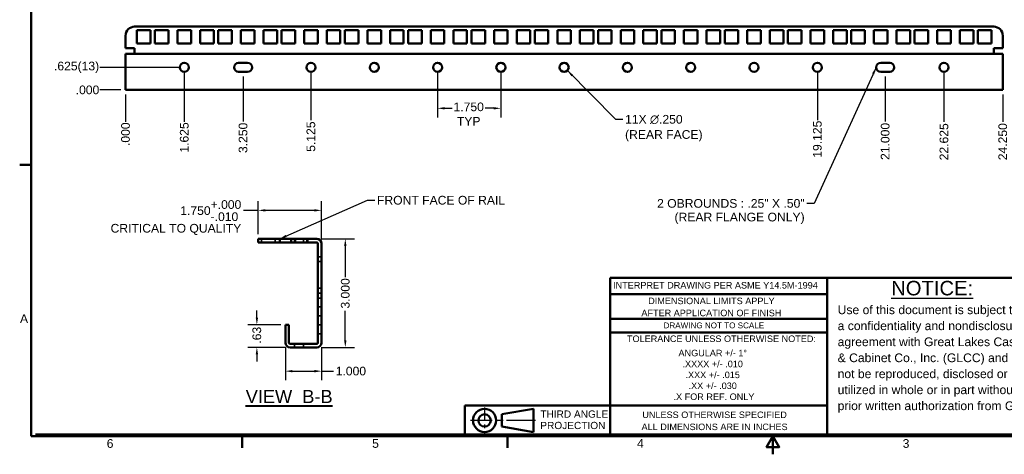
# Model space of a CAD drawing. Header units: inches. Extents: x 1 to 43, y 0.5 to 33.5.
# Tile 1 of 7: x 1.2 to 28.4, y 0.5 to 12.5. Entities that reach past the tile are written whole.
import ezdxf

# ---------------------------------------------------------------- set-up
doc = ezdxf.new("R2010")
doc.units = ezdxf.units.IN
doc.header["$LTSCALE"] = 2
doc.header["$MEASUREMENT"] = 0
doc.linetypes.add('CHAIN', pattern=[0.7087, 0.4724, -0.0591, 0.1181, -0.0591])
doc.linetypes.add('DASHED', pattern=[0.2067, 0.1654, -0.0413])
for name, color, linetype, lineweight in [('Border_0', 179, 'Continuous', 50), ('Border_2', 179, 'Continuous', 50), ('Centerline(ANSI)', 179, 'CHAIN', 25), ('Dimensions(ANSI)', 179, 'Continuous', 25), ('Hidden Edges(ANSI)', 179, 'DASHED', 35), ('Sketch Geometry(ANSI)', 179, 'Continuous', 50), ('Symbols(ANSI)', 179, 'Continuous', 25), ('Visible Edges(ANSI)', 179, 'Continuous', 50)]:
    doc.layers.add(name, color=color, linetype=linetype, lineweight=lineweight)
doc.styles.add('Border_1', font='arial.ttf')
doc.styles.add('Current-ANSI', font='arial.ttf')
doc.styles.add('DEFAULT-ANSI~0', font='arial.ttf')
doc.styles.add('Text Style21', font='arialbd.ttf')
doc.styles.add('Text Style36', font='arial.ttf')
doc.styles.add('Text Style37', font='arial.ttf')
doc.styles.add('Text Style8', font='arial.ttf')
doc.dimstyles.new('Copy of DEFAULT-ANSI', dxfattribs={"dimscale": 2, "dimtxt": 0.12, "dimasz": 0.098425, "dimexe": 0.125, "dimexo": 0.0625, "dimgap": 0.031496, "dimtad": 0, "dimtih": 1, "dimtoh": 1, "dimdec": 3, "dimrnd": 1e-08, "dimzin": 4, "dimdsep": 46, "dimtxsty": 'DEFAULT-ANSI~0', "dimcen": 0.09, "dimdle": 0.393701, "dimclrd": 250, "dimclre": 250, "dimclrt": 250, "dimadec": 0, "dimazin": 1, "dimtfac": 1, "dimtofl": 0, "dimtmove": 0, "dimatfit": 3, "dimfxl": 1, "dimtolj": 1, "dimtzin": 4, "dimlwd": 25, "dimlwe": 25, "dimarcsym": 0})
doc.dimstyles.new('Copy of DEFAULT-ANSI_Copy of DEFAULT-ANSI~0$7', dxfattribs={"dimscale": 2, "dimtxt": 0.12, "dimasz": 0.098425, "dimexe": 0.125, "dimexo": 0.0625, "dimgap": 0.031496, "dimtad": 0, "dimtih": 1, "dimtoh": 1, "dimdec": 3, "dimrnd": 1e-08, "dimzin": 4, "dimdsep": 46, "dimtxsty": 'DEFAULT-ANSI~0', "dimcen": 0.09, "dimdle": 0.393701, "dimclrd": 250, "dimclre": 250, "dimclrt": 250, "dimadec": 0, "dimazin": 1, "dimtfac": 1, "dimtofl": 0, "dimtmove": 0, "dimatfit": 3, "dimfxl": 1, "dimtolj": 1, "dimtzin": 4, "dimlwd": 25, "dimlwe": 25, "dimarcsym": 0})
doc.dimstyles.new('Copy of DEFAULT-ANSI_Current-ANSI$7', dxfattribs={"dimscale": 2, "dimtxt": 0.120079, "dimasz": 0.098425, "dimexe": 0.125, "dimexo": 0.0625, "dimgap": 0.031496, "dimtad": 0, "dimtih": 1, "dimtoh": 1, "dimdec": 3, "dimrnd": 1e-08, "dimzin": 4, "dimdsep": 46, "dimtxsty": 'Current-ANSI', "dimcen": 0.09, "dimdle": 0.393701, "dimclrd": 179, "dimclre": 250, "dimclrt": 179, "dimadec": 0, "dimazin": 1, "dimtfac": 0.999344, "dimtofl": 0, "dimtmove": 0, "dimatfit": 3, "dimfxl": 1, "dimtolj": 1, "dimtzin": 4, "dimlwd": 25, "dimlwe": 25, "dimarcsym": 0})

# ---------------------------------------------------------------- blocks, each defined once
blk = doc.blocks.new('Borders Default Border')
at = {"layer": 'Border_0', "color": 179}
for p, q in [((0.75, 4.25), (0.59, 4.25)), ((3.667, 0.5), (3.667, 0.34)), ((7.333, 0.5), (7.333, 0.34))]:
    blk.add_line(p, q, dxfattribs=at)
at = {"layer": 'Border_0', "color": 179, "flags": 128}
for points in [[(0.75, 0.5), (0.75, 16.5), (21.25, 16.5), (21.25, 0.5), (0.75, 0.5)], [(11, 0.25), (11, 0.5), (10.913, 0.35), (11.087, 0.35), (11, 0.5)]]:
    blk.add_lwpolyline(points, dxfattribs=at)
at = {"layer": 'Border_2', "char_height": 0.12, "attachment_point": 7, "style": 'Border_1'}
for s, insert in [('A', (0.594, 2.065)), ('6', (1.793, 0.338)), ('5', (5.461, 0.338)), ('4', (9.122, 0.34)), ('3', (12.794, 0.338))]:
    blk.add_mtext(s, dxfattribs=dict(at, insert=insert))
blk = doc.blocks.new('Title Blocks GLCC-ANSI')
at = {"layer": 'Centerline(ANSI)', "ltscale": 0.199741}
blk.add_line((-2.826, 5.181), (-2.826, 4.821), dxfattribs=at)
at = {"layer": 'Centerline(ANSI)', "ltscale": 0.424344}
blk.add_line((-2.121, 4.998), (-3.023, 4.998), dxfattribs=at)
at = {"layer": 'Sketch Geometry(ANSI)'}
for p, q in [((4.908, 6.97), (-1.092, 6.97)), ((-1.092, 6.97), (-1.092, 4.804)), ((-1.092, 4.804), (-1.092, 6.97)), ((-1.092, 6.506), (-1.092, 6.97)), ((-1.092, 6.97), (-1.092, 6.135)), ((1.908, 6.97), (1.908, 4.804)), ((-1.092, 6.497), (-1.092, 6.807)), ((-1.092, 4.782), (-1.092, 6.807)), ((-1.092, 6.747), (1.908, 6.747)), ((-1.092, 6.351), (-1.092, 6.66)), ((-1.092, 6.196), (-1.092, 6.506)), ((-1.092, 6.403), (1.908, 6.403)), ((-1.092, 6.042), (-1.092, 6.351)), ((-1.092, 6.216), (1.908, 6.216)), ((-1.092, 5.887), (-1.092, 6.196)), ((-1.092, 5.732), (-1.092, 6.042)), ((-1.092, 5.732), (-1.092, 5.887)), ((-1.092, 5.207), (-3.099, 5.207)), ((-3.099, 5.207), (-3.099, 4.804)), ((-1.092, 5.207), (1.908, 5.207)), ((-2.589, 5.085), (-2.149, 5.16)), ((-2.589, 5.085), (-2.589, 5.07)), ((-2.589, 5.07), (-2.589, 4.93)), ((-2.149, 5.16), (-2.149, 4.848)), ((-2.589, 4.915), (-2.589, 4.93)), ((-2.589, 4.915), (-2.149, 4.84)), ((-1.092, 4.804), (-9.036, 4.804)), ((-2.149, 4.84), (-2.149, 4.848)), ((4.908, 4.804), (-1.092, 4.804))]:
    blk.add_line(p, q, dxfattribs=at)
for radius in [0.16, 0.085]:
    blk.add_circle((-2.826, 5), radius, dxfattribs=at)
at = {"layer": 'Symbols(ANSI)', "color": 179, "style": 'Current-ANSI'}
for s, insert, char_height, attachment_point in [('\\fArial|b0|i0;INTERPRET DRAWING PER ASME Y14.5M-1994', (0.364, 6.867), 0.09, 5), ('\\fArial|b0|i0;\\LNOTICE:', (2.793, 6.726), 0.2, 7), ('\\fArial|b0|i0;DRAWING NOT TO SCALE', (-0.353, 6.313), 0.08, 4), ('\\fArial|b0|i0;TOLERANCE UNLESS OTHERWISE NOTED:', (-0.859, 6.174), 0.09, 1)]:
    blk.add_mtext(s, dxfattribs=dict(at, insert=insert, char_height=char_height, attachment_point=attachment_point))
for s, insert, char_height, attachment_point, line_spacing_factor in [('\\fArial|b0|i0;DIMENSIONAL LIMITS APPLY\\PAFTER APPLICATION OF FINISH', (0.308, 6.568), 0.09, 5, 1.111143), ('Use of this document is subject to\\Pa confidentiality and nondisclosure\\Pagreement with Great Lakes Case\\P& Cabinet Co., Inc. (GLCC) and may\\Pnot be reproduced, disclosed or\\Putilized in whole or in part without\\Pprior written authorization from GLCC.', (2.053, 5.106), 0.12008, 7, 1.104592), ('\\fArial|b0|i0;\\H0.0900;ANGULAR +/- 1\\fAIGDT|b0|i0;\\H0.0900;~\\P\\fArial|b0|i0;\\H0.0900;.XXXX +/- .010\\P.XXX +/- .015\\P.XX +/- .030\\P .X FOR REF. ONLY', (0.326, 5.629), 0.09, 5, 1.00591), ('\\fArial|b0|i0;UNLESS OTHERWISE SPECIFIED\\PALL DIMENSIONS ARE IN INCHES', (0.352, 4.994), 0.09, 5, 1.111143)]:
    blk.add_mtext(s, dxfattribs=dict(at, insert=insert, char_height=char_height, attachment_point=attachment_point, line_spacing_factor=line_spacing_factor))
at = {"layer": 'Symbols(ANSI)', "color": 179, "insert": (-2.057, 5.138), "char_height": 0.1, "width": 0.93941, "attachment_point": 1, "line_spacing_factor": 0.944221, "style": 'Current-ANSI'}
blk.add_mtext('\\fArial|b0|i0;\\H0.1000;THIRD ANGLE\\PPROJECTION', dxfattribs=at)
at = {"layer": 'Symbols(ANSI)', "color": 179}
for tag, p, height, style in [('DESCRIPTION_001', (7.528, 6.712), 0.12, 'Text Style21'), ('PART_NUMBER_001', (5.496, 6.669), 0.12, 'Text Style21'), ('DESCRIPTION_002', (8.83, 6.51), 0.12, 'Text Style21'), ('Material_type_001', (5.805, 6.101), 0.1, 'Text Style8'), ('Material_Gauge_001', (5.813, 5.803), 0.1, 'Text Style8'), ('Finish_001', (5.688, 5.559), 0.1, 'Text Style8'), ('AUTHOR_001', (4.995, 5.164), 0.1, 'Text Style8'), ('CREATION_DATE_001', (6.165, 5.167), 0.1, 'Text Style8'), ('REVISION_NUMBER_001', (9.238, 5.026), 0.156, 'Text Style36'), ('DRAWING_NUMBER_001', (7.331, 5.007), 0.156, 'Text Style36'), ('Sheet_number_001', (10.43, 5), 0.12, 'Current-ANSI'), ('Number_of_sheets_001', (10.978, 4.993), 0.12, 'Current-ANSI'), ('Checked_by_001', (5.02, 4.851), 0.1, 'Text Style8'), ('Date_checked_001', (6.224, 4.879), 0.1, 'Text Style8')]:
    blk.add_attdef(tag, p, '', height=height, dxfattribs=dict(at, style=style))
blk = doc.blocks.new('*D21')
at = {"layer": 'Defpoints', "color": 0, "linetype": 'Continuous'}
for p in [(9.524, 7.243), (7.774, 6.456), (9.524, 6.326)]:
    blk.add_point(p, dxfattribs=at)
at = {"layer": 'Dimensions(ANSI)', "color": 250, "linetype": 'Continuous', "lineweight": 25}
for p, q in [((7.774, 6.581), (7.774, 7.493)), ((9.524, 6.451), (9.524, 7.493)), ((7.774, 7.243), (7.369, 7.243)), ((9.327, 7.243), (7.971, 7.243))]:
    blk.add_line(p, q, dxfattribs=at)
at = {"layer": 'Dimensions(ANSI)', "color": 250, "linetype": 'Continuous'}
for points in [[(7.971, 7.276), (7.971, 7.21), (7.774, 7.243)], [(9.327, 7.276), (9.327, 7.21), (9.524, 7.243)]]:
    blk.add_solid(points, dxfattribs=at)
at = {"layer": 'Dimensions(ANSI)', "color": 250, "linetype": 'Continuous', "lineweight": 25, "insert": (7.306, 7.524), "char_height": 0.24, "attachment_point": 3, "style": 'DEFAULT-ANSI~0'}
blk.add_mtext('\\A1;1.750\\S+.000^ -.010;{\\PCRITICAL TO QUALITY}', dxfattribs=at)
blk = doc.blocks.new('*D22')
at = {"layer": 'Defpoints', "color": 0, "linetype": 'Continuous'}
for p in [(9.394, 6.456), (9.394, 3.456), (10.181, 3.456)]:
    blk.add_point(p, dxfattribs=at)
at = {"layer": 'Dimensions(ANSI)', "color": 250, "linetype": 'Continuous', "lineweight": 25}
for p, q in [((9.519, 6.456), (10.431, 6.456)), ((10.181, 6.259), (10.181, 5.4)), ((10.181, 3.652), (10.181, 4.465)), ((9.519, 3.456), (10.431, 3.456))]:
    blk.add_line(p, q, dxfattribs=at)
at = {"layer": 'Dimensions(ANSI)', "color": 250, "linetype": 'Continuous'}
for points in [[(10.148, 6.259), (10.214, 6.259), (10.181, 6.456)], [(10.148, 3.652), (10.214, 3.652), (10.181, 3.456)]]:
    blk.add_solid(points, dxfattribs=at)
at = {"layer": 'Dimensions(ANSI)', "color": 250, "linetype": 'Continuous', "lineweight": 25, "insert": (10.059, 4.528), "char_height": 0.24, "attachment_point": 1, "rotation": 90, "style": 'DEFAULT-ANSI~0'}
blk.add_mtext('\\A1;3.000', dxfattribs=at)
blk = doc.blocks.new('*D23')
at = {"layer": 'Defpoints', "color": 0, "linetype": 'Continuous'}
for p in [(8.524, 3.586), (9.524, 3.586), (8.524, 2.798)]:
    blk.add_point(p, dxfattribs=at)
at = {"layer": 'Dimensions(ANSI)', "color": 250, "linetype": 'Continuous', "lineweight": 25}
for p, q in [((8.524, 3.461), (8.524, 2.548)), ((9.524, 3.461), (9.524, 2.548)), ((8.721, 2.798), (9.327, 2.798)), ((9.524, 2.798), (9.853, 2.798))]:
    blk.add_line(p, q, dxfattribs=at)
at = {"layer": 'Dimensions(ANSI)', "color": 250, "linetype": 'Continuous'}
for points in [[(8.721, 2.831), (8.721, 2.765), (8.524, 2.798)], [(9.327, 2.831), (9.327, 2.765), (9.524, 2.798)]]:
    blk.add_solid(points, dxfattribs=at)
at = {"layer": 'Dimensions(ANSI)', "color": 250, "linetype": 'Continuous', "lineweight": 25, "insert": (9.916, 2.921), "char_height": 0.24, "attachment_point": 1, "style": 'DEFAULT-ANSI~0'}
blk.add_mtext('\\A1;1.000', dxfattribs=at)
blk = doc.blocks.new('*D24')
at = {"layer": 'Defpoints', "color": 0, "linetype": 'Continuous'}
for p in [(7.736, 4.081), (8.524, 4.081), (8.654, 3.456)]:
    blk.add_point(p, dxfattribs=at)
at = {"layer": 'Dimensions(ANSI)', "color": 250, "linetype": 'Continuous', "lineweight": 25}
for p, q in [((7.736, 4.277), (7.736, 4.474)), ((8.399, 4.081), (7.486, 4.081)), ((8.529, 3.456), (7.486, 3.456)), ((7.736, 3.259), (7.736, 3.062))]:
    blk.add_line(p, q, dxfattribs=at)
at = {"layer": 'Dimensions(ANSI)', "color": 250, "linetype": 'Continuous'}
for points in [[(7.704, 4.277), (7.769, 4.277), (7.736, 4.081)], [(7.704, 3.259), (7.769, 3.259), (7.736, 3.456)]]:
    blk.add_solid(points, dxfattribs=at)
at = {"layer": 'Dimensions(ANSI)', "color": 250, "linetype": 'Continuous', "lineweight": 25, "insert": (7.614, 3.558), "char_height": 0.24, "attachment_point": 1, "rotation": 90, "style": 'DEFAULT-ANSI~0'}
blk.add_mtext('\\A1;.63', dxfattribs=at)
blk = doc.blocks.new('*D65')
at = {"layer": 'Defpoints', "color": 0, "linetype": 'Continuous'}
for p in [(4.105, 10.571), (4.105, 10.571), (4.105, 9.69)]:
    blk.add_point(p, dxfattribs=at)
at = {"layer": 'Dimensions(ANSI)', "color": 250, "linetype": 'Continuous', "lineweight": 25}
blk.add_line((4.105, 10.446), (4.105, 9.69), dxfattribs=at)
at = {"layer": 'Dimensions(ANSI)', "color": 250, "linetype": 'Continuous', "lineweight": 25, "insert": (4.105, 9.021), "char_height": 0.24, "attachment_point": 4, "rotation": 90, "style": 'DEFAULT-ANSI~0'}
blk.add_mtext('\\A1;.000', dxfattribs=at)
blk = doc.blocks.new('*D66')
at = {"layer": 'Defpoints', "color": 0, "linetype": 'Continuous'}
for p in [(5.73, 11.196), (4.105, 10.571), (5.73, 9.69)]:
    blk.add_point(p, dxfattribs=at)
at = {"layer": 'Dimensions(ANSI)', "color": 250, "linetype": 'Continuous', "lineweight": 25}
blk.add_line((5.73, 11.071), (5.73, 9.69), dxfattribs=at)
at = {"layer": 'Dimensions(ANSI)', "color": 250, "linetype": 'Continuous', "lineweight": 25, "insert": (5.73, 8.838), "char_height": 0.24, "attachment_point": 4, "rotation": 90, "style": 'DEFAULT-ANSI~0'}
blk.add_mtext('\\A1;1.625', dxfattribs=at)
blk = doc.blocks.new('*D67')
at = {"layer": 'Defpoints', "color": 0, "linetype": 'Continuous'}
for p in [(26.73, 11.196), (4.105, 10.571), (26.73, 9.69)]:
    blk.add_point(p, dxfattribs=at)
at = {"layer": 'Dimensions(ANSI)', "color": 250, "linetype": 'Continuous', "lineweight": 25}
blk.add_line((26.73, 11.071), (26.73, 9.69), dxfattribs=at)
at = {"layer": 'Dimensions(ANSI)', "color": 250, "linetype": 'Continuous', "lineweight": 25, "insert": (26.73, 8.625), "char_height": 0.24, "attachment_point": 4, "rotation": 90, "style": 'DEFAULT-ANSI~0'}
blk.add_mtext('\\A1;22.625', dxfattribs=at)
blk = doc.blocks.new('*D68')
at = {"layer": 'Defpoints', "color": 0, "linetype": 'Continuous'}
for p in [(4.105, 10.571), (28.355, 10.571), (28.355, 9.69)]:
    blk.add_point(p, dxfattribs=at)
at = {"layer": 'Dimensions(ANSI)', "color": 250, "linetype": 'Continuous', "lineweight": 25}
blk.add_line((28.355, 10.446), (28.355, 9.69), dxfattribs=at)
at = {"layer": 'Dimensions(ANSI)', "color": 250, "linetype": 'Continuous', "lineweight": 25, "insert": (28.355, 8.628), "char_height": 0.24, "attachment_point": 4, "rotation": 90, "style": 'DEFAULT-ANSI~0'}
blk.add_mtext('\\A1;24.250', dxfattribs=at)
blk = doc.blocks.new('*D69')
at = {"layer": 'Defpoints', "color": 0, "linetype": 'Continuous'}
for p in [(3.397, 10.571), (4.105, 10.571), (4.105, 10.571)]:
    blk.add_point(p, dxfattribs=at)
at = {"layer": 'Dimensions(ANSI)', "color": 250, "linetype": 'Continuous', "lineweight": 25}
blk.add_line((3.98, 10.571), (3.397, 10.571), dxfattribs=at)
at = {"layer": 'Dimensions(ANSI)', "color": 250, "linetype": 'Continuous', "lineweight": 25, "insert": (2.728, 10.571), "char_height": 0.24, "attachment_point": 4, "style": 'DEFAULT-ANSI~0'}
blk.add_mtext('\\A1;.000', dxfattribs=at)
blk = doc.blocks.new('*D70')
at = {"layer": 'Defpoints', "color": 0, "linetype": 'Continuous'}
for p in [(3.397, 11.196), (5.73, 11.196), (4.105, 10.571)]:
    blk.add_point(p, dxfattribs=at)
at = {"layer": 'Dimensions(ANSI)', "color": 250, "linetype": 'Continuous', "lineweight": 25}
blk.add_line((5.605, 11.196), (3.397, 11.196), dxfattribs=at)
at = {"layer": 'Dimensions(ANSI)', "color": 250, "linetype": 'Continuous', "lineweight": 25, "insert": (2.128, 11.196), "char_height": 0.24, "attachment_point": 4, "style": 'DEFAULT-ANSI~0'}
blk.add_mtext('\\A1;.625{(13)}', dxfattribs=at)
blk = doc.blocks.new('*D71')
at = {"layer": 'Defpoints', "color": 0, "linetype": 'Continuous'}
for p in [(12.73, 11.196), (14.48, 11.196), (14.48, 10.064)]:
    blk.add_point(p, dxfattribs=at)
at = {"layer": 'Dimensions(ANSI)', "color": 250, "linetype": 'Continuous', "lineweight": 25}
for p, q in [((12.73, 11.071), (12.73, 9.814)), ((14.48, 11.071), (14.48, 9.814)), ((12.927, 10.064), (13.136, 10.064)), ((14.283, 10.064), (14.048, 10.064))]:
    blk.add_line(p, q, dxfattribs=at)
at = {"layer": 'Dimensions(ANSI)', "color": 250, "linetype": 'Continuous'}
for points in [[(12.927, 10.097), (12.927, 10.031), (12.73, 10.064)], [(14.283, 10.097), (14.283, 10.031), (14.48, 10.064)]]:
    blk.add_solid(points, dxfattribs=at)
at = {"layer": 'Dimensions(ANSI)', "color": 250, "linetype": 'Continuous', "lineweight": 25, "insert": (13.592, 10.224), "char_height": 0.24, "attachment_point": 2, "style": 'DEFAULT-ANSI~0'}
blk.add_mtext('\\A1;1.750{\\PTYP}', dxfattribs=at)
blk = doc.blocks.new('*D72')
at = {"layer": 'Defpoints', "color": 0, "linetype": 'Continuous'}
for p in [(7.355, 11.071), (4.105, 10.571), (7.355, 9.699)]:
    blk.add_point(p, dxfattribs=at)
at = {"layer": 'Dimensions(ANSI)', "color": 250, "linetype": 'Continuous', "lineweight": 25}
blk.add_line((7.355, 10.946), (7.355, 9.699), dxfattribs=at)
at = {"layer": 'Dimensions(ANSI)', "color": 250, "linetype": 'Continuous', "lineweight": 25, "insert": (7.355, 8.827), "char_height": 0.24, "attachment_point": 4, "rotation": 90, "style": 'DEFAULT-ANSI~0'}
blk.add_mtext('\\A1;3.250', dxfattribs=at)
blk = doc.blocks.new('*D73')
at = {"layer": 'Defpoints', "color": 0, "linetype": 'Continuous'}
for p in [(25.105, 11.071), (4.105, 10.571), (25.105, 9.699)]:
    blk.add_point(p, dxfattribs=at)
at = {"layer": 'Dimensions(ANSI)', "color": 250, "linetype": 'Continuous', "lineweight": 25}
blk.add_line((25.105, 10.946), (25.105, 9.699), dxfattribs=at)
at = {"layer": 'Dimensions(ANSI)', "color": 250, "linetype": 'Continuous', "lineweight": 25, "insert": (25.105, 8.636), "char_height": 0.24, "attachment_point": 4, "rotation": 90, "style": 'DEFAULT-ANSI~0'}
blk.add_mtext('\\A1;21.000', dxfattribs=at)
blk = doc.blocks.new('*D74')
at = {"layer": 'Defpoints', "color": 0, "linetype": 'Continuous'}
for p in [(9.23, 11.196), (4.105, 10.571), (9.23, 9.736)]:
    blk.add_point(p, dxfattribs=at)
at = {"layer": 'Dimensions(ANSI)', "color": 250, "linetype": 'Continuous', "lineweight": 25}
blk.add_line((9.23, 11.071), (9.23, 9.736), dxfattribs=at)
at = {"layer": 'Dimensions(ANSI)', "color": 250, "linetype": 'Continuous', "lineweight": 25, "insert": (9.23, 8.861), "char_height": 0.24, "attachment_point": 4, "rotation": 90, "style": 'DEFAULT-ANSI~0'}
blk.add_mtext('\\A1;5.125', dxfattribs=at)
blk = doc.blocks.new('*D75')
at = {"layer": 'Defpoints', "color": 0, "linetype": 'Continuous'}
for p in [(23.23, 11.196), (4.105, 10.571), (23.23, 9.736)]:
    blk.add_point(p, dxfattribs=at)
at = {"layer": 'Dimensions(ANSI)', "color": 250, "linetype": 'Continuous', "lineweight": 25}
blk.add_line((23.23, 11.071), (23.23, 9.736), dxfattribs=at)
at = {"layer": 'Dimensions(ANSI)', "color": 250, "linetype": 'Continuous', "lineweight": 25, "insert": (23.23, 8.697), "char_height": 0.24, "attachment_point": 4, "rotation": 90, "style": 'DEFAULT-ANSI~0'}
blk.add_mtext('\\A1;19.125', dxfattribs=at)

msp = doc.modelspace()

# ---------------------------------------------------------------- linework, layer by layer
at = {"layer": 'Hidden Edges(ANSI)', "ltscale": 0.095135}
for p, q in [((7.8672, 6.4556), (7.8672, 6.3556)), ((8.2422, 6.4556), (8.2422, 6.3556)), ((8.7737, 6.3556), (8.7737, 6.4556)), ((8.805, 6.3556), (8.805, 6.4556)), ((9.0237, 6.3556), (9.0237, 6.4556)), ((9.1175, 6.3556), (9.1175, 6.4556)), ((9.1487, 6.4556), (9.1487, 6.3556)), ((9.5237, 5.9556), (9.4237, 5.9556)), ((9.4237, 5.8306), (9.5237, 5.8306)), ((9.5237, 5.0961), (9.4237, 5.0961)), ((9.5237, 4.9556), (9.4237, 4.9556)), ((9.5237, 4.8151), (9.4237, 4.8151)), ((9.5237, 4.5806), (9.4237, 4.5806)), ((9.5237, 4.3306), (9.4237, 4.3306)), ((9.5237, 4.0806), (9.4237, 4.0806)), ((9.5237, 3.8306), (9.4237, 3.8306)), ((8.7737, 3.4556), (8.7737, 3.5556)), ((9.0237, 3.4556), (9.0237, 3.5556))]:
    msp.add_line(p, q, dxfattribs=at)
at = {"layer": 'Symbols(ANSI)', "color": 250, "lineweight": 40}
msp.add_line((7.4253, 1.8366), (9.8287, 1.8366), dxfattribs=at)
at = {"layer": 'Visible Edges(ANSI)'}
for p, q in [((4.3552, 12.3206), (28.1052, 12.3206)), ((4.1052, 11.7271), (4.1052, 12.0706)), ((4.4177, 11.8521), (4.4177, 12.2271)), ((4.4177, 12.2271), (4.7927, 12.2271)), ((4.7927, 12.2271), (4.7927, 11.8521)), ((4.9177, 11.8521), (4.9177, 12.2271)), ((4.9177, 12.2271), (5.2927, 12.2271)), ((5.2927, 12.2271), (5.2927, 11.8521)), ((5.5427, 11.8521), (5.5427, 12.2271)), ((5.5427, 12.2271), (5.9177, 12.2271)), ((5.9177, 12.2271), (5.9177, 11.8521)), ((6.1677, 11.8521), (6.1677, 12.2271)), ((6.1677, 12.2271), (6.5427, 12.2271)), ((6.5427, 12.2271), (6.5427, 11.8521)), ((6.6677, 11.8521), (6.6677, 12.2271)), ((6.6677, 12.2271), (7.0427, 12.2271)), ((7.0427, 12.2271), (7.0427, 11.8521)), ((7.2927, 11.8521), (7.2927, 12.2271)), ((7.2927, 12.2271), (7.6677, 12.2271)), ((7.6677, 12.2271), (7.6677, 11.8521)), ((7.9177, 11.8521), (7.9177, 12.2271)), ((7.9177, 12.2271), (8.2927, 12.2271)), ((8.2927, 12.2271), (8.2927, 11.8521)), ((8.4177, 11.8521), (8.4177, 12.2271)), ((8.4177, 12.2271), (8.7927, 12.2271)), ((8.7927, 12.2271), (8.7927, 11.8521)), ((9.0427, 11.8521), (9.0427, 12.2271)), ((9.0427, 12.2271), (9.4177, 12.2271)), ((9.4177, 12.2271), (9.4177, 11.8521)), ((9.6677, 11.8521), (9.6677, 12.2271)), ((9.6677, 12.2271), (10.0427, 12.2271)), ((10.0427, 12.2271), (10.0427, 11.8521)), ((10.1677, 11.8521), (10.1677, 12.2271)), ((10.1677, 12.2271), (10.5427, 12.2271)), ((10.5427, 12.2271), (10.5427, 11.8521)), ((10.7927, 11.8521), (10.7927, 12.2271)), ((10.7927, 12.2271), (11.1677, 12.2271)), ((11.1677, 12.2271), (11.1677, 11.8521)), ((11.4177, 11.8521), (11.4177, 12.2271)), ((11.4177, 12.2271), (11.7927, 12.2271)), ((11.7927, 12.2271), (11.7927, 11.8521)), ((11.9177, 11.8521), (11.9177, 12.2271)), ((11.9177, 12.2271), (12.2927, 12.2271)), ((12.2927, 12.2271), (12.2927, 11.8521)), ((12.5427, 11.8521), (12.5427, 12.2271)), ((12.5427, 12.2271), (12.9177, 12.2271)), ((12.9177, 12.2271), (12.9177, 11.8521)), ((13.1677, 11.8521), (13.1677, 12.2271)), ((13.1677, 12.2271), (13.5427, 12.2271)), ((13.5427, 12.2271), (13.5427, 11.8521)), ((13.6677, 11.8521), (13.6677, 12.2271)), ((13.6677, 12.2271), (14.0427, 12.2271)), ((14.0427, 12.2271), (14.0427, 11.8521)), ((14.2927, 11.8521), (14.2927, 12.2271)), ((14.2927, 12.2271), (14.6677, 12.2271)), ((14.6677, 12.2271), (14.6677, 11.8521)), ((14.9177, 11.8521), (14.9177, 12.2271)), ((14.9177, 12.2271), (15.2927, 12.2271)), ((15.2927, 12.2271), (15.2927, 11.8521)), ((15.4177, 11.8521), (15.4177, 12.2271)), ((15.4177, 12.2271), (15.7927, 12.2271)), ((15.7927, 12.2271), (15.7927, 11.8521)), ((16.0427, 11.8521), (16.0427, 12.2271)), ((16.0427, 12.2271), (16.4177, 12.2271)), ((16.4177, 12.2271), (16.4177, 11.8521)), ((16.6677, 11.8521), (16.6677, 12.2271)), ((16.6677, 12.2271), (17.0427, 12.2271)), ((17.0427, 12.2271), (17.0427, 11.8521)), ((17.1677, 11.8521), (17.1677, 12.2271)), ((17.1677, 12.2271), (17.5427, 12.2271)), ((17.5427, 12.2271), (17.5427, 11.8521)), ((17.7927, 11.8521), (17.7927, 12.2271)), ((17.7927, 12.2271), (18.1677, 12.2271)), ((18.1677, 12.2271), (18.1677, 11.8521)), ((18.4177, 11.8521), (18.4177, 12.2271)), ((18.4177, 12.2271), (18.7927, 12.2271)), ((18.7927, 12.2271), (18.7927, 11.8521)), ((18.9177, 11.8521), (18.9177, 12.2271)), ((18.9177, 12.2271), (19.2927, 12.2271)), ((19.2927, 12.2271), (19.2927, 11.8521)), ((19.5427, 11.8521), (19.5427, 12.2271)), ((19.5427, 12.2271), (19.9177, 12.2271)), ((19.9177, 12.2271), (19.9177, 11.8521)), ((20.1677, 11.8521), (20.1677, 12.2271)), ((20.1677, 12.2271), (20.5427, 12.2271)), ((20.5427, 12.2271), (20.5427, 11.8521)), ((20.6677, 11.8521), (20.6677, 12.2271)), ((20.6677, 12.2271), (21.0427, 12.2271)), ((21.0427, 12.2271), (21.0427, 11.8521)), ((21.2927, 11.8521), (21.2927, 12.2271)), ((21.2927, 12.2271), (21.6677, 12.2271)), ((21.6677, 12.2271), (21.6677, 11.8521)), ((21.9177, 11.8521), (21.9177, 12.2271)), ((21.9177, 12.2271), (22.2927, 12.2271)), ((22.2927, 12.2271), (22.2927, 11.8521)), ((22.4177, 11.8521), (22.4177, 12.2271)), ((22.4177, 12.2271), (22.7927, 12.2271)), ((22.7927, 12.2271), (22.7927, 11.8521)), ((23.0427, 11.8521), (23.0427, 12.2271)), ((23.0427, 12.2271), (23.4177, 12.2271)), ((23.4177, 12.2271), (23.4177, 11.8521)), ((23.6677, 11.8521), (23.6677, 12.2271)), ((23.6677, 12.2271), (24.0427, 12.2271)), ((24.0427, 12.2271), (24.0427, 11.8521)), ((24.1677, 11.8521), (24.1677, 12.2271)), ((24.1677, 12.2271), (24.5427, 12.2271)), ((24.5427, 12.2271), (24.5427, 11.8521)), ((24.7927, 11.8521), (24.7927, 12.2271)), ((24.7927, 12.2271), (25.1677, 12.2271)), ((25.1677, 12.2271), (25.1677, 11.8521)), ((25.4177, 11.8521), (25.4177, 12.2271)), ((25.4177, 12.2271), (25.7927, 12.2271)), ((25.7927, 12.2271), (25.7927, 11.8521)), ((25.9177, 11.8521), (25.9177, 12.2271)), ((25.9177, 12.2271), (26.2927, 12.2271)), ((26.2927, 12.2271), (26.2927, 11.8521)), ((26.5427, 11.8521), (26.5427, 12.2271)), ((26.5427, 12.2271), (26.9177, 12.2271)), ((26.9177, 12.2271), (26.9177, 11.8521)), ((27.1677, 11.8521), (27.1677, 12.2271)), ((27.1677, 12.2271), (27.5427, 12.2271)), ((27.5427, 12.2271), (27.5427, 11.8521)), ((27.6677, 11.8521), (27.6677, 12.2271)), ((27.6677, 12.2271), (28.0427, 12.2271)), ((28.0427, 12.2271), (28.0427, 11.8521)), ((28.3552, 12.0706), (28.3552, 11.7271)), ((4.1052, 11.7271), (4.3552, 11.7271)), ((4.3552, 11.7271), (4.3552, 11.5706)), ((4.7927, 11.8521), (4.4177, 11.8521)), ((5.2927, 11.8521), (4.9177, 11.8521)), ((5.9177, 11.8521), (5.5427, 11.8521)), ((6.5427, 11.8521), (6.1677, 11.8521)), ((7.0427, 11.8521), (6.6677, 11.8521)), ((7.6677, 11.8521), (7.2927, 11.8521)), ((8.2927, 11.8521), (7.9177, 11.8521)), ((8.7927, 11.8521), (8.4177, 11.8521)), ((9.4177, 11.8521), (9.0427, 11.8521)), ((10.0427, 11.8521), (9.6677, 11.8521)), ((10.5427, 11.8521), (10.1677, 11.8521)), ((11.1677, 11.8521), (10.7927, 11.8521)), ((11.7927, 11.8521), (11.4177, 11.8521)), ((12.2927, 11.8521), (11.9177, 11.8521)), ((12.9177, 11.8521), (12.5427, 11.8521)), ((13.5427, 11.8521), (13.1677, 11.8521)), ((14.0427, 11.8521), (13.6677, 11.8521)), ((14.6677, 11.8521), (14.2927, 11.8521)), ((15.2927, 11.8521), (14.9177, 11.8521)), ((15.7927, 11.8521), (15.4177, 11.8521)), ((16.4177, 11.8521), (16.0427, 11.8521)), ((17.0427, 11.8521), (16.6677, 11.8521)), ((17.5427, 11.8521), (17.1677, 11.8521)), ((18.1677, 11.8521), (17.7927, 11.8521)), ((18.7927, 11.8521), (18.4177, 11.8521)), ((19.2927, 11.8521), (18.9177, 11.8521)), ((19.9177, 11.8521), (19.5427, 11.8521)), ((20.5427, 11.8521), (20.1677, 11.8521)), ((21.0427, 11.8521), (20.6677, 11.8521)), ((21.6677, 11.8521), (21.2927, 11.8521)), ((22.2927, 11.8521), (21.9177, 11.8521)), ((22.7927, 11.8521), (22.4177, 11.8521)), ((23.4177, 11.8521), (23.0427, 11.8521)), ((24.0427, 11.8521), (23.6677, 11.8521)), ((24.5427, 11.8521), (24.1677, 11.8521)), ((25.1677, 11.8521), (24.7927, 11.8521)), ((25.7927, 11.8521), (25.4177, 11.8521)), ((26.2927, 11.8521), (25.9177, 11.8521)), ((26.9177, 11.8521), (26.5427, 11.8521)), ((27.5427, 11.8521), (27.1677, 11.8521)), ((28.0427, 11.8521), (27.6677, 11.8521)), ((28.1052, 11.7271), (28.3552, 11.7271)), ((28.1052, 11.5706), (28.1052, 11.7271)), ((4.1052, 11.5706), (4.1052, 11.4406)), ((4.1052, 11.5706), (28.3552, 11.5706)), ((4.1052, 11.4406), (4.1052, 10.7006)), ((28.3552, 11.5706), (28.3552, 11.4406)), ((28.3552, 10.7006), (28.3552, 11.4406)), ((7.2302, 11.3206), (7.4802, 11.3206)), ((24.9802, 11.3206), (25.2302, 11.3206)), ((7.4802, 11.0706), (7.2302, 11.0706)), ((25.2302, 11.0706), (24.9802, 11.0706)), ((4.1052, 10.7006), (4.1052, 10.5706)), ((28.3552, 10.7006), (28.3552, 10.5706)), ((28.3552, 10.5706), (4.1052, 10.5706)), ((7.7737, 6.4556), (8.0237, 6.4556)), ((7.7737, 6.4556), (7.7737, 6.3556)), ((8.0237, 6.3556), (7.7737, 6.3556)), ((8.0237, 6.4556), (8.3672, 6.4556)), ((8.0237, 6.3556), (8.3672, 6.3556)), ((8.3672, 6.3556), (8.3672, 6.4556)), ((8.3672, 6.4556), (8.6797, 6.4556)), ((8.6797, 6.3556), (8.3672, 6.3556)), ((8.6797, 6.4556), (8.6797, 6.3556)), ((8.6797, 6.4556), (9.3937, 6.4556)), ((8.6797, 6.3556), (9.3937, 6.3556)), ((9.4237, 6.3256), (9.4237, 3.5856)), ((9.5237, 3.5856), (9.5237, 6.3256)), ((8.6237, 4.0806), (8.5237, 4.0806)), ((8.5237, 3.8306), (8.5237, 4.0806)), ((8.5237, 3.5856), (8.5237, 3.8306)), ((8.6237, 4.0806), (8.6237, 3.8306)), ((8.6237, 3.5856), (8.6237, 3.8306)), ((9.3937, 3.5556), (8.6537, 3.5556)), ((9.3937, 3.4556), (8.6537, 3.4556))]:
    msp.add_line(p, q, dxfattribs=at)
for centre in [(5.7302, 11.1956), (9.2302, 11.1956), (10.9802, 11.1956), (12.7302, 11.1956), (14.4802, 11.1956), (16.2302, 11.1956), (17.9802, 11.1956), (19.7302, 11.1956), (21.4802, 11.1956), (23.2302, 11.1956), (26.7302, 11.1956)]:
    msp.add_circle(centre, 0.125, dxfattribs=at)
for centre, radius, start, end in [((4.3552, 12.0706), 0.25, 90, 180), ((28.1052, 12.0706), 0.25, 0, 90), ((7.2302, 11.1956), 0.125, 90, 270), ((7.4802, 11.1956), 0.125, 270, 90), ((24.9802, 11.1956), 0.125, 90, 270), ((25.2302, 11.1956), 0.125, 270, 90), ((9.3937, 6.3256), 0.13, 0, 90), ((9.3937, 6.3256), 0.03, 0, 90), ((8.6537, 3.5856), 0.13, 180, 270), ((8.6537, 3.5856), 0.03, 180, 270), ((9.3937, 3.5856), 0.03, 270, 0), ((9.3937, 3.5856), 0.13, 270, 0)]:
    msp.add_arc(centre, radius, start, end, dxfattribs=at)

# ---------------------------------------------------------------- block references
at = {"xscale": 2, "yscale": 2, "zscale": 2}
for name, p in [('Borders Default Border', (0, 0)), ('Title Blocks GLCC-ANSI', (19.6846, -8.5638))]:
    msp.add_blockref(name, p, dxfattribs=at)

# ---------------------------------------------------------------- texts
at = {"layer": 'Symbols(ANSI)', "color": 250, "insert": (17.9137, 9.8802), "char_height": 0.240157, "width": 2.259571, "attachment_point": 1, "line_spacing_factor": 1.05, "style": 'DEFAULT-ANSI~0'}
msp.add_mtext('{11X \\fAIGDT|b0|i0;\\H0.2402;n\\fArial|b0|i0;\\H0.2402;.250 \\P(REAR FACE) \\P }', dxfattribs=at)
at = {"layer": 'Symbols(ANSI)', "color": 179, "insert": (11.057, 7.6433), "char_height": 0.240157, "width": 3.542323, "attachment_point": 1, "style": 'Current-ANSI'}
msp.add_mtext('{FRONT FACE OF RAIL}', dxfattribs=at)
at = {"layer": 'Symbols(ANSI)', "color": 179, "insert": (22.8781, 7.5555), "char_height": 0.240157, "width": 4.079382, "attachment_point": 3, "line_spacing_factor": 0.944221, "style": 'Current-ANSI'}
msp.add_mtext('{2 OBROUNDS : .25" X .50"\\P(REAR FLANGE ONLY)}', dxfattribs=at)
at = {"layer": 'Symbols(ANSI)', "color": 250, "insert": (7.4276, 1.9176), "char_height": 0.36, "attachment_point": 7, "style": 'Text Style37'}
msp.add_mtext('VIEW  B-B', dxfattribs=at)

# ---------------------------------------------------------------- dimensions: what is measured, and where the dimension line sits
at = {"layer": 'Dimensions(ANSI)', "color": 250, "linetype": 'Continuous', "lineweight": 25}
dim = msp.add_ordinate_dim(feature_location=(5.7302, 11.1956), offset=(-2.3329, 0), dtype=0, origin=(4.1052, 10.5706), text='<>{(13)}', dimstyle='Copy of DEFAULT-ANSI', override={"dimtad": 0, "dimdec": 3, "dimtp": 0, "dimtm": 0, "dimtdec": 2}, dxfattribs=at)
dim.commit()
dim.dimension.update_dxf_attribs({"geometry": '*D70', "text_midpoint": (2.7312, 11.1956)})
for feature_location, offset, dtype, origin, picture, middle in [((5.7302, 11.1956), (0, -1.5055), 1, (4.1052, 10.5706), '*D66', (5.7302, 9.2326)), ((26.7302, 11.1956), (0, -1.5055), 1, (4.1052, 10.5706), '*D67', (26.7302, 9.126)), ((9.2302, 11.1956), (0, -1.4601), 1, (4.1052, 10.5706), '*D74', (9.2302, 9.2667)), ((23.2302, 11.1956), (0, -1.4601), 1, (4.1052, 10.5706), '*D75', (23.2302, 9.1848)), ((7.3552, 11.0706), (0, -1.3718), 1, (4.1052, 10.5706), '*D72', (7.3552, 9.2314)), ((25.1052, 11.0706), (0, -1.3718), 1, (4.1052, 10.5706), '*D73', (25.1052, 9.136)), ((4.1051983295, 10.57062757), (-0.7078963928, 0), 0, (4.1051983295, 10.57062757), '*D69', (3.0312811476, 10.57062757)), ((4.1051983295, 10.57062757), (0, -0.8804830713), 1, (4.1051983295, 10.57062757), '*D65', (4.1051983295, 9.3241237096)), ((28.3552, 10.5706), (0, -0.8805), 1, (4.1052, 10.5706), '*D68', (28.3552, 9.1273))]:
    dim = msp.add_ordinate_dim(feature_location=feature_location, offset=offset, dtype=dtype, origin=origin, dimstyle='Copy of DEFAULT-ANSI', override={"dimtad": 0, "dimdec": 3, "dimtp": 0, "dimtm": 0, "dimtdec": 2}, dxfattribs=at)
    dim.commit()
    dim.dimension.update_dxf_attribs({"geometry": picture, "text_midpoint": middle})
for base, p1, p2, text, override, picture, middle in [((14.4802, 10.0638), (12.7302, 11.1956), (14.4802, 11.1956), '<>{\\PTYP}', {"dimtih": 0, "dimtoh": 0, "dimdec": 3, "dimtp": 0, "dimtm": 0, "dimtdec": 2, "dimatfit": 1, "dimtvp": -0.25}, '*D71', (13.5921, 10.0638)), ((9.5237, 7.243), (7.7737, 6.4556), (9.5237, 6.3256), '<>{\\PCRITICAL TO QUALITY}', {"dimgap": 0.031496, "dimtih": 0, "dimtoh": 0, "dimdec": 3, "dimtol": 1, "dimlim": 0, "dimtp": 0, "dimtm": 0.01, "dimtdec": 3, "dimatfit": 2, "dimtvp": -0.192308}, '*D21', (5.5085, 7.243))]:
    dim = msp.add_linear_dim(base=base, p1=p1, p2=p2, angle=180, text=text, dimstyle='Copy of DEFAULT-ANSI', override=override, dxfattribs=at)
    dim.commit()
    dim.dimension.update_dxf_attribs({"geometry": picture, "text_midpoint": middle, "dimtype": 160})
for base, p1, p2, angle, override, picture, middle in [((10.1811, 3.4556), (9.3937, 6.4556), (9.3937, 3.4556), 90, {"dimtih": 0, "dimtoh": 0, "dimdec": 3, "dimtp": 0, "dimtm": 0, "dimtdec": 2, "dimatfit": 1}, '*D22', (10.1811, 4.9323)), ((7.7363223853, 4.0806441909), (8.6537239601, 3.4556441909), (8.5237239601, 4.0806441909), 90, {"dimtih": 0, "dimtoh": 0, "dimdec": 2, "dimtp": 0, "dimtm": 0, "dimtdec": 2, "dimatfit": 1}, '*D24', (7.7363223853, 3.7681441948)), ((8.5237, 2.7982), (9.5237, 3.5856), (8.5237, 3.5856), 180, {"dimtih": 0, "dimtoh": 0, "dimdec": 3, "dimtp": 0, "dimtm": 0, "dimtdec": 2, "dimatfit": 2}, '*D23', (10.3096, 2.7982))]:
    dim = msp.add_linear_dim(base=base, p1=p1, p2=p2, angle=angle, dimstyle='Copy of DEFAULT-ANSI', override=override, dxfattribs=at)
    dim.commit()
    dim.dimension.update_dxf_attribs({"geometry": picture, "text_midpoint": middle, "dimtype": 160})

# ---------------------------------------------------------------- leaders
at = {"layer": 'Symbols(ANSI)', "color": 179, "linetype": 'Continuous', "lineweight": 25, "annotation_type": 0, "has_hookline": 1}
for points, hookline_direction, text_width in [([(24.8552, 11.1956), (23.138, 7.4354), (22.9411, 7.4354)], 1, 4.0537), ([(8.3672, 6.4556), (10.7972, 7.5232), (10.994, 7.5232)], 0, 3.5021)]:
    msp.add_leader(points, dimstyle='Copy of DEFAULT-ANSI_Current-ANSI$7', override={"dimtad": 0}, dxfattribs=dict(at, hookline_direction=hookline_direction, text_width=text_width))
at = {"layer": 'Symbols(ANSI)', "color": 250, "linetype": 'Continuous', "lineweight": 25, "annotation_type": 0, "has_hookline": 1, "hookline_direction": 0, "text_width": 2.1115}
msp.add_leader([(16.3186, 11.1072), (17.6539, 9.7601), (17.8507, 9.7601)], dimstyle='Copy of DEFAULT-ANSI_Copy of DEFAULT-ANSI~0$7', override={"dimtad": 0}, dxfattribs=at)

doc.saveas('drawing.dxf')
